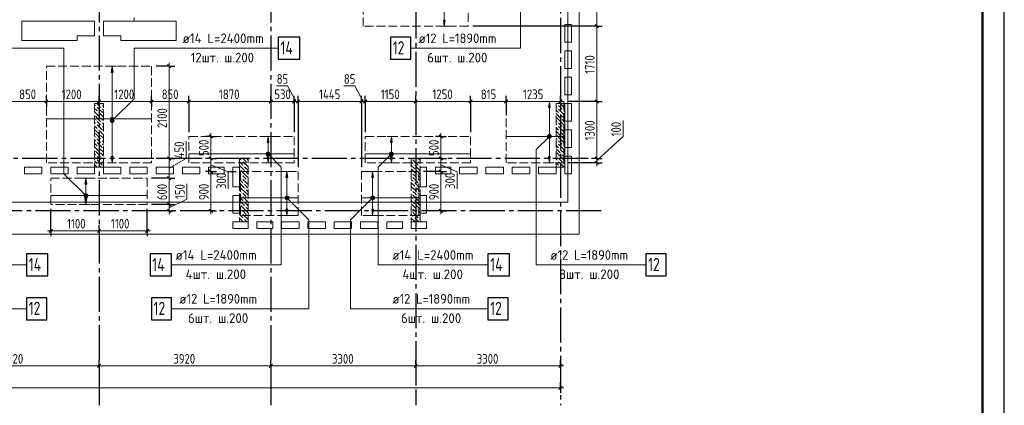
# Model space of a CAD drawing. Header units: millimetres. Extents: x 0 to 61017, y 0 to 42000.
# Tile 23 of 30: x 36952 to 59400, y 15970 to 24761. Entities that reach past the tile are written whole.
import ezdxf

# ---------------------------------------------------------------- set-up
doc = ezdxf.new("R2010")
doc.units = ezdxf.units.MM
doc.linetypes.add('______2', pattern=[270, 200, -70])
doc.linetypes.add('______5', pattern=[1100, 800, -100, 100, -100])
for name, color, linetype, lineweight in [('Standard', 7, 'Continuous', 25), ('ДОП Верх по Х', 7, 'Continuous', 25), ('ЖБ Пилон', 180, 'Continuous', 25), ('Оси', 40, '______5', 18), ('Позиционная метка номер позиции', 7, 'Continuous', 13), ('Примечания', 7, 'Continuous', 25)]:
    doc.layers.add(name, color=color, linetype=linetype, lineweight=lineweight)
doc.layers.add('ЖБ Перекрытие верхний уровень', color=7, linetype='Continuous', lineweight=25, true_color=0xe0e0ff)
doc.styles.add('GOST 2.304-81', font='txt')
doc.styles.add('ISOCPEUR', font='txt')

msp = doc.modelspace()

# ---------------------------------------------------------------- hatches: boundary and pattern name
at = {"layer": 'ДОП Верх по Х', "linetype": 'Continuous', "lineweight": 13, "transparency": 33554687}
for points in [[(46653, 24750), (46633, 24610), (46613, 24750)], [(39080, 21640), (39060, 21500), (39040, 21640)], [(42633, 21640), (42613, 21500), (42593, 21640)], [(45447, 21640), (45427, 21500), (45407, 21640)], [(49049, 21640), (49029, 21500), (49009, 21640)], [(38480, 20690), (38460, 20550), (38440, 20690)], [(43063, 20440), (43043, 20300), (43023, 20440)], [(45017, 20440), (44997, 20300), (44977, 20440)]]:
    msp.add_hatch(color=7, dxfattribs=at).paths.add_polyline_path(points, flags=16)
for points in [[(39080, 23560), (39060, 23700), (39040, 23560)], [(49049, 22760), (49029, 22900), (49009, 22760)], [(39022, 22500), (39097, 22500), (39092, 22519)], [(39022, 22500), (39092, 22519), (39028, 22519)], [(39028, 22481), (39097, 22500), (39022, 22500)], [(39028, 22519), (39092, 22519), (39079, 22532)], [(39028, 22519), (39079, 22532), (39041, 22532)], [(39028, 22481), (39092, 22481), (39097, 22500)], [(39041, 22468), (39092, 22481), (39028, 22481)], [(39041, 22532), (39079, 22532), (39060, 22538)], [(39041, 22468), (39079, 22468), (39092, 22481)], [(39079, 22468), (39041, 22468), (39060, 22462)], [(42633, 21960), (42613, 22100), (42593, 21960)], [(45447, 21960), (45427, 22100), (45407, 21960)], [(48991, 22100), (49066, 22100), (49061, 22119)], [(48991, 22100), (49061, 22119), (48997, 22119)], [(48997, 22081), (49066, 22100), (48991, 22100)], [(48997, 22119), (49061, 22119), (49048, 22132)], [(48997, 22119), (49048, 22132), (49010, 22132)], [(48997, 22081), (49061, 22081), (49066, 22100)], [(49010, 22068), (49061, 22081), (48997, 22081)], [(49010, 22132), (49048, 22132), (49029, 22138)], [(49010, 22068), (49048, 22068), (49061, 22081)], [(49048, 22068), (49010, 22068), (49029, 22062)], [(42576, 21700), (42651, 21700), (42646, 21719)], [(42576, 21700), (42646, 21719), (42581, 21719)], [(42581, 21681), (42651, 21700), (42576, 21700)], [(42581, 21719), (42646, 21719), (42632, 21732)], [(42581, 21719), (42632, 21732), (42595, 21732)], [(42581, 21681), (42646, 21681), (42651, 21700)], [(42595, 21668), (42646, 21681), (42581, 21681)], [(42595, 21732), (42632, 21732), (42613, 21738)], [(42595, 21668), (42632, 21668), (42646, 21681)], [(42632, 21668), (42595, 21668), (42613, 21662)], [(45389, 21700), (45464, 21700), (45459, 21719)], [(45389, 21700), (45459, 21719), (45394, 21719)], [(45394, 21681), (45464, 21700), (45389, 21700)], [(45394, 21719), (45459, 21719), (45445, 21732)], [(45394, 21719), (45445, 21732), (45408, 21732)], [(45394, 21681), (45459, 21681), (45464, 21700)], [(45408, 21668), (45459, 21681), (45394, 21681)], [(45408, 21732), (45445, 21732), (45427, 21738)], [(45408, 21668), (45445, 21668), (45459, 21681)], [(45445, 21668), (45408, 21668), (45427, 21662)], [(38480, 21010), (38460, 21150), (38440, 21010)], [(43063, 21160), (43043, 21300), (43023, 21160)], [(45017, 21160), (44997, 21300), (44977, 21160)], [(38422, 20750), (38497, 20750), (38492, 20769)], [(38422, 20750), (38492, 20769), (38428, 20769)], [(38428, 20731), (38497, 20750), (38422, 20750)], [(38428, 20769), (38492, 20769), (38479, 20782)], [(38428, 20769), (38479, 20782), (38441, 20782)], [(38428, 20731), (38492, 20731), (38497, 20750)], [(38441, 20718), (38492, 20731), (38428, 20731)], [(38441, 20782), (38479, 20782), (38460, 20787)], [(38441, 20718), (38479, 20718), (38492, 20731)], [(38479, 20718), (38441, 20718), (38460, 20712)], [(43005, 20700), (43080, 20700), (43075, 20719)], [(43005, 20700), (43075, 20719), (43011, 20719)], [(43011, 20681), (43080, 20700), (43005, 20700)], [(43011, 20719), (43075, 20719), (43061, 20732)], [(43011, 20719), (43061, 20732), (43024, 20732)], [(43011, 20681), (43075, 20681), (43080, 20700)], [(43024, 20668), (43075, 20681), (43011, 20681)], [(43024, 20732), (43061, 20732), (43043, 20738)], [(43024, 20668), (43061, 20668), (43075, 20681)], [(43061, 20668), (43024, 20668), (43043, 20662)], [(44960, 20700), (45035, 20700), (45029, 20719)], [(44960, 20700), (45029, 20719), (44965, 20719)], [(44965, 20681), (45035, 20700), (44960, 20700)], [(44965, 20719), (45029, 20719), (45016, 20732)], [(44965, 20719), (45016, 20732), (44978, 20732)], [(44965, 20681), (45029, 20681), (45035, 20700)], [(44978, 20668), (45029, 20681), (44965, 20681)], [(44978, 20732), (45016, 20732), (44997, 20738)], [(44978, 20668), (45016, 20668), (45029, 20681)], [(45016, 20668), (44978, 20668), (44997, 20662)]]:
    msp.add_hatch(color=7, dxfattribs=at).paths.add_polyline_path(points)
at = {"layer": 'ЖБ Пилон', "linetype": 'Continuous', "lineweight": 18, "transparency": 33554687}
for points in [[(38690, 22783), (38697, 22790), (38703, 22783), (38697, 22777)], [(38810, 22823), (38817, 22830), (38823, 22823), (38817, 22817)], [(38810, 22743), (38817, 22750), (38823, 22743), (38817, 22737)], [(49210, 22823), (49217, 22830), (49223, 22823), (49217, 22817)], [(49210, 22743), (49217, 22750), (49223, 22743), (49217, 22737)], [(49330, 22703), (49337, 22710), (49343, 22703), (49337, 22697)], [(38660, 22587), (38663, 22583), (38660, 22580)], [(38690, 22463), (38697, 22470), (38703, 22463), (38697, 22457)], [(38730, 22663), (38737, 22670), (38743, 22663), (38737, 22657)], [(38770, 22543), (38777, 22550), (38783, 22543), (38777, 22537)], [(38850, 22623), (38857, 22630), (38860, 22627), (38860, 22620), (38857, 22617)], [(49180, 22547), (49183, 22543), (49180, 22540)], [(49250, 22623), (49257, 22630), (49263, 22623), (49257, 22617)], [(49290, 22503), (49297, 22510), (49303, 22503), (49297, 22497)], [(49370, 22583), (49377, 22590), (49380, 22587), (49380, 22580), (49377, 22577)], [(38690, 22383), (38697, 22390), (38703, 22383), (38697, 22377)], [(38730, 22263), (38737, 22270), (38743, 22263), (38737, 22257)], [(38810, 22423), (38817, 22430), (38823, 22423), (38817, 22417)], [(38810, 22343), (38817, 22350), (38823, 22343), (38817, 22337)], [(38850, 22223), (38857, 22230), (38860, 22227), (38860, 22220), (38857, 22217)], [(49210, 22423), (49217, 22430), (49223, 22423), (49217, 22417)], [(49210, 22343), (49217, 22350), (49223, 22343), (49217, 22337)], [(49250, 22223), (49257, 22230), (49263, 22223), (49257, 22217)], [(49330, 22303), (49337, 22310), (49343, 22303), (49337, 22297)], [(38660, 22187), (38663, 22183), (38660, 22180)], [(38690, 22063), (38697, 22070), (38703, 22063), (38697, 22057)], [(38770, 22143), (38777, 22150), (38783, 22143), (38777, 22137)], [(38810, 22023), (38817, 22030), (38823, 22023), (38817, 22017)], [(49180, 22147), (49183, 22143), (49180, 22140)], [(49210, 22023), (49217, 22030), (49223, 22023), (49217, 22017)], [(49290, 22103), (49297, 22110), (49303, 22103), (49297, 22097)], [(49370, 22183), (49377, 22190), (49380, 22187), (49380, 22180), (49377, 22177)], [(38660, 21787), (38663, 21783), (38660, 21780)], [(38690, 21983), (38697, 21990), (38703, 21983), (38697, 21977)], [(38730, 21863), (38737, 21870), (38743, 21863), (38737, 21857)], [(38810, 21943), (38817, 21950), (38823, 21943), (38817, 21937)], [(38850, 21823), (38857, 21830), (38860, 21827), (38860, 21820), (38857, 21817)], [(49210, 21943), (49217, 21950), (49223, 21943), (49217, 21937)], [(49250, 21823), (49257, 21830), (49263, 21823), (49257, 21817)], [(49330, 21903), (49337, 21910), (49343, 21903), (49337, 21897)], [(49370, 21783), (49377, 21790), (49380, 21787), (49380, 21780), (49377, 21777)], [(38690, 21663), (38697, 21670), (38703, 21663), (38697, 21657)], [(38690, 21583), (38697, 21590), (38703, 21583), (38697, 21577)], [(38770, 21743), (38777, 21750), (38783, 21743), (38777, 21737)], [(38810, 21623), (38817, 21630), (38823, 21623), (38817, 21617)], [(45890, 21583), (45897, 21590), (45903, 21583), (45897, 21577)], [(49180, 21747), (49183, 21743), (49180, 21740)], [(49210, 21623), (49217, 21630), (49223, 21623), (49217, 21617)], [(49290, 21703), (49297, 21710), (49303, 21703), (49297, 21697)], [(38730, 21463), (38737, 21470), (38743, 21463), (38737, 21457)], [(38810, 21543), (38817, 21550), (38823, 21543), (38817, 21537)], [(38850, 21423), (38857, 21430), (38860, 21427), (38860, 21420), (38857, 21417)], [(41970, 21343), (41977, 21350), (41983, 21343), (41977, 21337)], [(42010, 21543), (42017, 21550), (42023, 21543), (42017, 21537)], [(42050, 21423), (42057, 21430), (42063, 21423), (42057, 21417)], [(42130, 21503), (42137, 21510), (42143, 21503), (42137, 21497)], [(45930, 21463), (45937, 21470), (45943, 21463), (45937, 21457)], [(45970, 21343), (45977, 21350), (45983, 21343), (45977, 21337)], [(46010, 21543), (46017, 21550), (46023, 21543), (46017, 21537)], [(46050, 21423), (46057, 21430), (46063, 21423), (46057, 21417)], [(49210, 21543), (49217, 21550), (49223, 21543), (49217, 21537)], [(49250, 21423), (49257, 21430), (49263, 21423), (49257, 21417)], [(49330, 21503), (49337, 21510), (49343, 21503), (49337, 21497)], [(42010, 21223), (42017, 21230), (42023, 21223), (42017, 21217)], [(42010, 21143), (42017, 21150), (42023, 21143), (42017, 21137)], [(42090, 21303), (42097, 21310), (42103, 21303), (42097, 21297)], [(42130, 21103), (42137, 21110), (42143, 21103), (42137, 21097)], [(45890, 21263), (45897, 21270), (45903, 21263), (45897, 21257)], [(45890, 21183), (45897, 21190), (45903, 21183), (45897, 21177)], [(46010, 21223), (46017, 21230), (46023, 21223), (46017, 21217)], [(46010, 21143), (46017, 21150), (46023, 21143), (46017, 21137)], [(41970, 20943), (41977, 20950), (41983, 20943), (41977, 20937)], [(42050, 21023), (42057, 21030), (42063, 21023), (42057, 21017)], [(42090, 20903), (42097, 20910), (42103, 20903), (42097, 20897)], [(45930, 21063), (45937, 21070), (45943, 21063), (45937, 21057)], [(45970, 20943), (45977, 20950), (45983, 20943), (45977, 20937)], [(46050, 21023), (46057, 21030), (46063, 21023), (46057, 21017)], [(42010, 20823), (42017, 20830), (42023, 20823), (42017, 20817)], [(42010, 20743), (42017, 20750), (42023, 20743), (42017, 20737)], [(42130, 20703), (42137, 20710), (42143, 20703), (42137, 20697)], [(45890, 20863), (45897, 20870), (45903, 20863), (45897, 20857)], [(45890, 20783), (45897, 20790), (45903, 20783), (45897, 20777)], [(45930, 20663), (45937, 20670), (45943, 20663), (45937, 20657)], [(46010, 20823), (46017, 20830), (46023, 20823), (46017, 20817)], [(46010, 20743), (46017, 20750), (46023, 20743), (46017, 20737)], [(41970, 20543), (41977, 20550), (41983, 20543), (41977, 20537)], [(42010, 20423), (42017, 20430), (42023, 20423), (42017, 20417)], [(42050, 20623), (42057, 20630), (42063, 20623), (42057, 20617)], [(42090, 20503), (42097, 20510), (42103, 20503), (42097, 20497)], [(45890, 20463), (45897, 20470), (45903, 20463), (45897, 20457)], [(45970, 20543), (45977, 20550), (45983, 20543), (45977, 20537)], [(46010, 20423), (46017, 20430), (46023, 20423), (46017, 20417)], [(46050, 20623), (46057, 20630), (46063, 20623), (46057, 20617)], [(42010, 20343), (42017, 20350), (42023, 20343), (42017, 20337)], [(42050, 20223), (42057, 20230), (42063, 20223), (42057, 20217)], [(42130, 20303), (42137, 20310), (42143, 20303), (42137, 20297)], [(45890, 20383), (45897, 20390), (45903, 20383), (45897, 20377)], [(45930, 20263), (45937, 20270), (45943, 20263), (45937, 20257)], [(46010, 20343), (46017, 20350), (46023, 20343), (46017, 20337)], [(46050, 20223), (46057, 20230), (46063, 20223), (46057, 20217)]]:
    msp.add_hatch(color=7, dxfattribs=at).paths.add_polyline_path(points, flags=16)
at = {"layer": 'Позиционная метка номер позиции', "linetype": 'Continuous', "lineweight": 13, "transparency": 33554687}
for points in [[(39017, 22471), (39092, 22428), (39028, 22492)], [(39017, 22449), (39071, 22417), (39017, 22471)], [(39017, 22471), (39071, 22417), (39092, 22428)], [(39049, 22417), (39017, 22449), (39028, 22428)], [(39017, 22449), (39049, 22417), (39071, 22417)], [(39028, 22492), (39103, 22449), (39049, 22503)], [(39028, 22492), (39092, 22428), (39103, 22449)], [(39049, 22503), (39103, 22449), (39103, 22471)], [(39049, 22503), (39103, 22471), (39071, 22503)], [(39071, 22503), (39103, 22471), (39092, 22492)], [(49061, 22068), (48997, 22132), (48986, 22111)], [(49061, 22068), (48986, 22111), (49040, 22057)], [(49040, 22057), (48986, 22111), (48986, 22089)], [(49040, 22057), (48986, 22089), (49018, 22057)], [(49018, 22057), (48986, 22089), (48997, 22068)], [(49072, 22089), (49018, 22143), (48997, 22132)], [(49072, 22089), (48997, 22132), (49061, 22068)], [(49072, 22111), (49040, 22143), (49018, 22143)], [(49072, 22111), (49018, 22143), (49072, 22089)], [(49040, 22143), (49072, 22111), (49061, 22132)], [(42570, 21711), (42602, 21743), (42582, 21732)], [(42602, 21743), (42570, 21711), (42570, 21689)], [(42602, 21743), (42570, 21689), (42625, 21743)], [(42625, 21743), (42570, 21689), (42582, 21668)], [(42625, 21743), (42582, 21668), (42645, 21732)], [(42645, 21732), (42582, 21668), (42602, 21657)], [(42645, 21732), (42602, 21657), (42657, 21711)], [(42657, 21711), (42602, 21657), (42625, 21657)], [(42657, 21711), (42625, 21657), (42657, 21689)], [(42657, 21689), (42625, 21657), (42645, 21668)], [(45458, 21668), (45395, 21732), (45383, 21711)], [(45458, 21668), (45383, 21711), (45438, 21657)], [(45438, 21657), (45383, 21711), (45383, 21689)], [(45438, 21657), (45383, 21689), (45415, 21657)], [(45415, 21657), (45383, 21689), (45395, 21668)], [(45470, 21689), (45415, 21743), (45395, 21732)], [(45470, 21689), (45395, 21732), (45458, 21668)], [(45470, 21711), (45438, 21743), (45415, 21743)], [(45470, 21711), (45415, 21743), (45470, 21689)], [(45438, 21743), (45470, 21711), (45458, 21732)], [(38428, 20718), (38471, 20793), (38417, 20739)], [(38417, 20739), (38471, 20793), (38449, 20793)], [(38417, 20739), (38449, 20793), (38417, 20761)], [(38417, 20761), (38449, 20793), (38428, 20782)], [(38428, 20718), (38492, 20782), (38471, 20793)], [(38449, 20707), (38492, 20782), (38428, 20718)], [(38449, 20707), (38503, 20761), (38492, 20782)], [(38471, 20707), (38503, 20761), (38449, 20707)], [(38471, 20707), (38503, 20739), (38503, 20761)], [(38503, 20739), (38471, 20707), (38492, 20718)], [(42999, 20711), (43031, 20743), (43011, 20732)], [(43031, 20743), (42999, 20711), (42999, 20689)], [(43031, 20743), (42999, 20689), (43054, 20743)], [(43054, 20743), (42999, 20689), (43011, 20668)], [(43054, 20743), (43011, 20668), (43075, 20732)], [(43075, 20732), (43011, 20668), (43031, 20657)], [(43075, 20732), (43031, 20657), (43086, 20711)], [(43086, 20711), (43031, 20657), (43054, 20657)], [(43086, 20711), (43054, 20657), (43086, 20689)], [(43086, 20689), (43054, 20657), (43075, 20668)], [(45029, 20668), (44965, 20732), (44954, 20711)], [(45029, 20668), (44954, 20711), (45009, 20657)], [(45009, 20657), (44954, 20711), (44954, 20689)], [(45009, 20657), (44954, 20689), (44986, 20657)], [(44986, 20657), (44954, 20689), (44965, 20668)], [(45041, 20689), (44986, 20743), (44965, 20732)], [(45041, 20689), (44965, 20732), (45029, 20668)], [(45041, 20711), (45009, 20743), (44986, 20743)], [(45041, 20711), (44986, 20743), (45041, 20689)], [(45009, 20743), (45041, 20711), (45029, 20732)]]:
    msp.add_hatch(color=7, dxfattribs=at).paths.add_polyline_path(points)

# ---------------------------------------------------------------- linework, layer by layer
at = {"layer": 'Standard', "color": 7, "linetype": 'Continuous', "lineweight": 13, "transparency": 33554687}
for p, q in [((50110, 26000), (50110, 24610)), ((39560, 24810), (39560, 24735)), ((50110, 24610), (50110, 22900)), ((40360, 23700), (40360, 23775)), ((43060, 23250), (42810, 23250)), ((43253, 22900), (43060, 23250)), ((44593, 23250), (44343, 23250)), ((44786, 22900), (44593, 23250)), ((36710, 22900), (37560, 22900)), ((37560, 22900), (38760, 22900)), ((38760, 22900), (39960, 22900)), ((39960, 22900), (40810, 22900)), ((40810, 22900), (42680, 22900)), ((42680, 22900), (43210, 22900)), ((43210, 22900), (43297, 22900)), ((43297, 22900), (44743, 22900)), ((44743, 22900), (44830, 22900)), ((44830, 22900), (45980, 22900)), ((45980, 22900), (47230, 22900)), ((47230, 22900), (48043, 22900)), ((48043, 22900), (49280, 22900)), ((49280, 22900), (49355, 22900)), ((50110, 22900), (50110, 21600)), ((50710, 22100), (50710, 22460)), ((41310, 22100), (41310, 22175)), ((41310, 22100), (41310, 21600)), ((46555, 22100), (46555, 22175)), ((50110, 21550), (50710, 22100)), ((40750, 21600), (40750, 21991)), ((40360, 21375), (40750, 21600)), ((40360, 21600), (40360, 21150)), ((50110, 21600), (50110, 21500)), ((41310, 21450), (41708, 21293)), ((46555, 21450), (46924, 21294)), ((50110, 21500), (50110, 21425)), ((40360, 21150), (40360, 20550)), ((41310, 21300), (41310, 20400)), ((41708, 21293), (41708, 20902)), ((46555, 21300), (46555, 20400)), ((46924, 21294), (46924, 20903)), ((40765, 20673), (40765, 21017)), ((40360, 20475), (40765, 20673)), ((40360, 20550), (40360, 20400)), ((40360, 20400), (40360, 20325)), ((41310, 20400), (41310, 20325)), ((46555, 20400), (46555, 20325)), ((37660, 19950), (37585, 19950)), ((37660, 19950), (38760, 19950)), ((38760, 19950), (39860, 19950)), ((39860, 19950), (39935, 19950)), ((34840, 16870), (38760, 16870)), ((38760, 16870), (42680, 16870)), ((42680, 16870), (45980, 16870)), ((45980, 16870), (49280, 16870)), ((49280, 16870), (49355, 16870)), ((49280, 16370), (7200, 16370)), ((49280, 16370), (49355, 16370))]:
    msp.add_line(p, q, dxfattribs=at)
at = {"layer": 'Standard', "color": 251, "linetype": 'Continuous', "lineweight": -3, "true_color": 0x656565, "transparency": 33554687}
for p, q in [((50110, 24610), (49985, 24610)), ((50110, 24610), (50235, 24610)), ((40360, 23700), (40060, 23700)), ((40360, 23700), (40235, 23700)), ((40360, 23700), (40485, 23700)), ((37560, 22900), (37560, 23025)), ((37560, 22900), (37560, 22775)), ((37560, 22900), (37560, 22900)), ((38760, 22900), (38760, 23025)), ((38760, 22900), (38760, 22775)), ((38760, 22900), (38760, 22900)), ((39960, 22900), (39960, 23025)), ((39960, 22900), (39960, 22775)), ((39960, 22900), (39960, 22900)), ((40810, 22900), (40810, 23025)), ((40810, 22900), (40810, 22775)), ((40810, 22900), (40810, 22200)), ((42680, 22900), (42680, 23025)), ((42680, 22900), (42680, 22775)), ((42680, 22900), (42680, 22900)), ((43210, 22900), (43210, 23025)), ((43210, 22900), (43210, 22775)), ((43210, 22900), (43210, 22200)), ((43297, 22900), (43297, 23025)), ((43297, 22900), (43297, 22775)), ((43297, 22900), (43297, 21400)), ((44743, 22900), (44743, 23025)), ((44743, 22900), (44743, 22775)), ((44743, 22900), (44743, 21400)), ((44830, 22900), (44830, 23025)), ((44830, 22900), (44830, 22775)), ((44830, 22900), (44830, 22200)), ((45980, 22900), (45980, 23025)), ((45980, 22900), (45980, 22775)), ((45980, 22900), (45980, 22900)), ((47230, 22900), (47230, 23025)), ((47230, 22900), (47230, 22775)), ((47230, 22900), (47230, 22200)), ((48043, 22900), (48043, 23025)), ((48043, 22900), (48043, 22775)), ((48043, 22900), (48043, 22600)), ((49280, 22900), (49280, 23025)), ((49280, 22900), (49280, 22775)), ((49280, 22900), (49280, 22900)), ((50110, 22900), (49985, 22900)), ((50110, 22900), (50235, 22900)), ((41310, 22100), (41185, 22100)), ((41310, 22100), (41435, 22100)), ((41310, 22100), (41310, 22100)), ((46555, 22100), (46430, 22100)), ((46555, 22100), (46680, 22100)), ((46555, 22100), (46555, 22100)), ((40360, 21600), (40235, 21600)), ((40360, 21600), (40485, 21600)), ((41310, 21600), (41185, 21600)), ((41310, 21600), (41435, 21600)), ((41310, 21600), (41310, 21600)), ((46555, 21600), (46430, 21600)), ((46555, 21600), (46680, 21600)), ((46555, 21600), (46555, 21600)), ((50110, 21600), (49985, 21600)), ((50110, 21600), (50010, 21600)), ((50110, 21600), (50235, 21600)), ((50110, 21500), (49455, 21500)), ((50110, 21500), (49985, 21500)), ((50110, 21500), (50235, 21500)), ((40360, 21150), (40235, 21150)), ((40360, 21150), (40485, 21150)), ((41310, 21300), (41185, 21300)), ((41310, 21300), (41435, 21300)), ((41310, 21300), (41406, 21300)), ((41691, 21300), (41885, 21300)), ((46555, 21300), (46430, 21300)), ((46555, 21300), (46680, 21300)), ((37660, 19950), (37660, 20450)), ((39860, 19950), (39860, 20450)), ((40360, 20550), (39960, 20550)), ((40360, 20550), (40235, 20550)), ((40360, 20550), (40485, 20550)), ((40360, 20400), (40235, 20400)), ((40360, 20400), (40485, 20400)), ((40360, 20400), (40360, 20400)), ((41310, 20400), (41185, 20400)), ((41310, 20400), (41435, 20400)), ((41310, 20400), (41310, 20400)), ((46555, 20400), (46430, 20400)), ((46555, 20400), (46680, 20400)), ((46555, 20400), (46555, 20400)), ((37660, 19950), (37660, 20075)), ((38760, 19950), (38760, 20075)), ((39860, 19950), (39860, 20075)), ((37660, 19950), (37660, 19825)), ((38760, 19950), (38760, 19825)), ((38760, 19950), (38760, 19950)), ((39860, 19950), (39860, 19825)), ((38760, 16870), (38760, 16995)), ((38760, 16870), (38760, 16745)), ((38760, 16870), (38760, 16418)), ((42680, 16870), (42680, 16995)), ((42680, 16870), (42680, 16745)), ((42680, 16870), (42680, 16418)), ((45980, 16870), (45980, 16995)), ((45980, 16870), (45980, 16745)), ((45980, 16870), (45980, 16418)), ((49280, 16870), (49280, 16995)), ((49280, 16870), (49280, 16745)), ((49280, 16870), (49280, 16418)), ((49280, 16370), (49280, 16495)), ((49280, 16370), (49280, 16245)), ((49280, 16370), (49280, 16320))]:
    msp.add_line(p, q, dxfattribs=at)
at = {"layer": 'Standard', "color": 7, "linetype": 'Continuous', "lineweight": 25, "transparency": 33554687}
for p, q in [((50072, 24648), (50147, 24572)), ((40322, 23738), (40397, 23663)), ((37522, 22862), (37597, 22938)), ((38722, 22862), (38797, 22938)), ((39922, 22862), (39997, 22938)), ((40772, 22862), (40847, 22938)), ((42642, 22862), (42717, 22938)), ((43172, 22862), (43247, 22938)), ((43259, 22862), (43334, 22938)), ((44705, 22862), (44780, 22938)), ((44792, 22862), (44867, 22938)), ((45942, 22862), (46017, 22938)), ((47192, 22862), (47267, 22938)), ((48005, 22862), (48080, 22938)), ((49242, 22862), (49317, 22938)), ((50072, 22938), (50147, 22862)), ((41272, 22138), (41347, 22062)), ((46517, 22138), (46592, 22062)), ((40322, 21638), (40397, 21562)), ((41272, 21638), (41347, 21562)), ((46517, 21638), (46592, 21562)), ((50072, 21638), (50147, 21562)), ((41272, 21338), (41347, 21262)), ((46517, 21338), (46592, 21262)), ((50072, 21538), (50147, 21462)), ((40322, 21187), (40397, 21112)), ((40322, 20587), (40397, 20512)), ((40322, 20438), (40397, 20362)), ((41272, 20438), (41347, 20362)), ((46517, 20438), (46592, 20362)), ((37622, 19912), (37697, 19987)), ((38722, 19912), (38797, 19987)), ((39822, 19912), (39897, 19987)), ((38722, 16833), (38797, 16907)), ((42642, 16833), (42717, 16907)), ((45942, 16833), (46017, 16907)), ((49242, 16833), (49317, 16907)), ((49317, 16407), (49242, 16333))]:
    msp.add_line(p, q, dxfattribs=at)
at = {"layer": 'Standard', "color": 7, "linetype": 'Continuous', "lineweight": 13, "transparency": 33554687}
msp.add_lwpolyline([(0, 0), (59400, 0), (59400, 42000), (0, 42000), (0, 0)], close=True, dxfattribs=at)
at = {"layer": 'Standard', "color": 7, "linetype": 'Continuous', "lineweight": -3, "transparency": 33554687}
msp.add_lwpolyline([(0, 42000), (0, 0), (59400, 0), (59400, 42000), (0, 42000)], dxfattribs=at)
at = {"layer": 'Standard', "color": 7, "linetype": 'Continuous', "lineweight": 25, "transparency": 33554687}
msp.add_lwpolyline([(0, 42000), (0, 0), (59400, 0), (59400, 42000), (0, 42000)], dxfattribs=at)
at = {"layer": 'Standard', "color": 7, "linetype": 'Continuous', "lineweight": 18, "transparency": 33554687}
msp.add_lwpolyline([(59400, 42000), (0, 42000), (0, 0), (59400, 0), (59400, 42000)], dxfattribs=at)
at = {"layer": 'Standard', "color": 7, "linetype": 'Continuous', "lineweight": 13, "transparency": 33554687}
for points in [[(59400, 42000), (0, 42000), (0, 0), (59400, 0), (59400, 42000)], [(40360, 23700), (40360, 22220), (40360, 22220), (40360, 22111), (40360, 22111), (40360, 22024), (40360, 22024), (40360, 21600)], [(46555, 22100), (46555, 21606), (46555, 21606), (46555, 21600)], [(41310, 21600), (41310, 21589), (41310, 21589), (41310, 21471), (41310, 21471), (41310, 21300)], [(46555, 21600), (46555, 21465), (46555, 21465), (46555, 21300)]]:
    msp.add_lwpolyline(points, dxfattribs=at)
at = {"layer": 'Standard', "color": 7, "linetype": 'Continuous', "lineweight": 50, "transparency": 33554687}
msp.add_lwpolyline([(2000, 41500), (58900, 41500), (58900, 500), (2000, 500), (2000, 41500)], close=True, dxfattribs=at)
at = {"layer": 'Standard', "color": 254, "linetype": 'Continuous', "lineweight": 18, "true_color": 0xc4c4ff, "transparency": 33554687}
msp.add_lwpolyline([(7031, 20600), (49449, 20600), (49449, 35100), (7031, 35100), (7031, 20600)], dxfattribs=at)
at = {"layer": 'Standard', "color": 251, "linetype": 'Continuous', "lineweight": -3, "true_color": 0x656565, "transparency": 33554687}
for points in [[(50110, 24610), (50093, 24610), (50093, 24610), (50093, 24610), (50093, 24610), (47280, 24610)], [(50110, 22900), (50093, 22900), (50093, 22900), (49455, 22900)], [(40360, 21600), (40343, 21600), (40343, 21600), (40060, 21600)], [(40360, 21150), (40343, 21150), (40343, 21150), (39960, 21150)], [(46555, 21300), (46538, 21300), (46538, 21300), (46155, 21300)]]:
    msp.add_lwpolyline(points, dxfattribs=at)
at = {"layer": 'ДОП Верх по Х', "color": 251, "linetype": 'Continuous', "lineweight": 13, "true_color": 0x494949, "transparency": 33554687}
for p, q in [((46633, 24750), (46633, 26980)), ((46633, 24610), (46613, 24750)), ((46613, 24750), (46653, 24750)), ((46653, 24750), (46633, 24610)), ((46633, 24610), (46533, 24610)), ((46633, 24610), (46733, 24610)), ((46633, 24610), (46633, 24610)), ((39060, 23700), (38960, 23700)), ((39060, 23700), (39040, 23560)), ((39080, 23560), (39060, 23700)), ((39060, 23700), (39160, 23700)), ((39060, 23700), (39060, 23700)), ((39040, 23560), (39080, 23560)), ((39060, 22530), (39060, 23560)), ((49029, 22900), (48929, 22900)), ((49029, 22900), (49009, 22760)), ((49049, 22760), (49029, 22900)), ((49029, 22900), (49129, 22900)), ((49029, 22900), (49029, 22900)), ((49009, 22760), (49049, 22760)), ((49029, 22130), (49029, 22760)), ((39022, 22500), (39022, 22500)), ((39060, 21640), (39060, 22470)), ((39097, 22500), (39097, 22500)), ((42613, 22100), (42513, 22100)), ((42613, 22100), (42593, 21960)), ((42633, 21960), (42613, 22100)), ((42613, 22100), (42713, 22100)), ((42613, 22100), (42613, 22100)), ((45427, 22100), (45327, 22100)), ((45427, 22100), (45407, 21960)), ((45447, 21960), (45427, 22100)), ((45427, 22100), (45527, 22100)), ((45427, 22100), (45427, 22100)), ((48991, 22100), (48991, 22100)), ((49029, 21640), (49029, 22070)), ((49066, 22100), (49066, 22100)), ((42593, 21960), (42633, 21960)), ((42613, 21730), (42613, 21960)), ((45407, 21960), (45447, 21960)), ((45427, 21730), (45427, 21960)), ((39060, 21500), (39040, 21640)), ((39040, 21640), (39080, 21640)), ((39080, 21640), (39060, 21500)), ((42576, 21700), (42576, 21700)), ((42613, 21500), (42593, 21640)), ((42593, 21640), (42633, 21640)), ((42613, 21640), (42613, 21670)), ((42633, 21640), (42613, 21500)), ((42651, 21700), (42651, 21700)), ((45389, 21700), (45389, 21700)), ((45427, 21500), (45407, 21640)), ((45407, 21640), (45447, 21640)), ((45427, 21640), (45427, 21670)), ((45447, 21640), (45427, 21500)), ((45464, 21700), (45464, 21700)), ((49029, 21500), (49009, 21640)), ((49009, 21640), (49049, 21640)), ((49049, 21640), (49029, 21500)), ((39060, 21500), (38960, 21500)), ((39060, 21500), (39160, 21500)), ((39060, 21500), (39060, 21500)), ((42613, 21500), (42513, 21500)), ((42613, 21500), (42713, 21500)), ((42613, 21500), (42613, 21500)), ((45427, 21500), (45327, 21500)), ((45427, 21500), (45527, 21500)), ((45427, 21500), (45427, 21500)), ((49029, 21500), (48929, 21500)), ((49029, 21500), (49129, 21500)), ((49029, 21500), (49029, 21500)), ((38460, 21150), (38360, 21150)), ((38460, 21150), (38440, 21010)), ((38480, 21010), (38460, 21150)), ((38460, 21150), (38560, 21150)), ((38460, 21150), (38460, 21150)), ((43043, 21300), (42943, 21300)), ((43043, 21300), (43023, 21160)), ((43023, 21160), (43063, 21160)), ((43063, 21160), (43043, 21300)), ((43043, 21300), (43143, 21300)), ((43043, 21300), (43043, 21300)), ((43043, 20730), (43043, 21160)), ((44997, 21300), (44897, 21300)), ((44997, 21300), (44977, 21160)), ((44977, 21160), (45017, 21160)), ((45017, 21160), (44997, 21300)), ((44997, 21300), (45097, 21300)), ((44997, 21300), (44997, 21300)), ((44997, 20730), (44997, 21160)), ((38440, 21010), (38480, 21010)), ((38460, 20780), (38460, 21010)), ((38422, 20750), (38422, 20750)), ((38460, 20550), (38440, 20690)), ((38440, 20690), (38480, 20690)), ((38460, 20690), (38460, 20720)), ((38480, 20690), (38460, 20550)), ((38497, 20750), (38497, 20750)), ((43005, 20700), (43005, 20700)), ((43043, 20440), (43043, 20670)), ((43080, 20700), (43080, 20700)), ((44960, 20700), (44960, 20700)), ((44997, 20440), (44997, 20670)), ((45035, 20700), (45035, 20700)), ((38460, 20550), (38360, 20550)), ((38460, 20550), (38560, 20550)), ((38460, 20550), (38460, 20550)), ((43043, 20300), (43023, 20440)), ((43023, 20440), (43063, 20440)), ((43063, 20440), (43043, 20300)), ((44997, 20300), (44977, 20440)), ((44977, 20440), (45017, 20440)), ((45017, 20440), (44997, 20300)), ((43043, 20300), (42943, 20300)), ((43043, 20300), (43143, 20300)), ((43043, 20300), (43043, 20300)), ((44997, 20300), (44897, 20300)), ((44997, 20300), (45097, 20300)), ((44997, 20300), (44997, 20300))]:
    msp.add_line(p, q, dxfattribs=at)
at = {"layer": 'ДОП Верх по Х', "color": 7, "linetype": 'Continuous', "lineweight": 13, "transparency": 33554687}
for p, q in [((40645, 24110), (42775, 24110)), ((46025, 24110), (48067, 24110)), ((34907, 19170), (37037, 19170)), ((40483, 19170), (42613, 19170)), ((45427, 19170), (47557, 19170)), ((49029, 19170), (51071, 19170)), ((40571, 18170), (42613, 18170)), ((45427, 18170), (47469, 18170))]:
    msp.add_line(p, q, dxfattribs=at)
at = {"layer": 'ДОП Верх по Х', "color": 7, "linetype": 'Continuous', "lineweight": 18, "transparency": 33554687}
for p, q in [((37567, 22500), (39953, 22500)), ((48049, 22100), (49349, 22100)), ((43203, 21700), (40817, 21700)), ((44837, 21700), (47223, 21700)), ((37666, 20750), (39854, 20750)), ((43291, 20700), (41991, 20700)), ((44749, 20700), (46049, 20700))]:
    msp.add_line(p, q, dxfattribs=at)
at = {"layer": 'ДОП Верх по Х', "color": 7, "linetype": 'Continuous', "lineweight": 25, "transparency": 33554687}
for points in [[(42845, 23860), (43335, 23860), (43335, 24360), (42845, 24360), (42845, 23860)], [(45407, 23860), (45867, 23860), (45867, 24360), (45407, 24360), (45407, 23860)], [(37107, 18920), (37597, 18920), (37597, 19420), (37107, 19420), (37107, 18920)], [(39923, 18920), (40413, 18920), (40413, 19420), (39923, 19420), (39923, 18920)], [(47627, 18920), (48117, 18920), (48117, 19420), (47627, 19420), (47627, 18920)], [(51229, 18920), (51689, 18920), (51689, 19420), (51229, 19420), (51229, 18920)], [(37107, 17920), (37567, 17920), (37567, 18420), (37107, 18420), (37107, 17920)], [(39953, 17920), (40413, 17920), (40413, 18420), (39953, 18420), (39953, 17920)], [(47627, 17920), (48087, 17920), (48087, 18420), (47627, 18420), (47627, 17920)]]:
    msp.add_lwpolyline(points, dxfattribs=at)
at = {"layer": 'ДОП Верх по Х', "color": 251, "linetype": 'Continuous', "lineweight": 13, "true_color": 0x494949, "transparency": 33554687}
for centre in [(39060, 22500), (49029, 22100), (42613, 21700), (45427, 21700), (38460, 20750), (43043, 20700), (44997, 20700)]:
    msp.add_circle(centre, 37.5, dxfattribs=at)
at = {"layer": 'ЖБ Перекрытие верхний уровень', "color": 7, "linetype": 'Continuous', "lineweight": 18, "transparency": 33554687}
for p, q in [((49710, 19870), (49710, 34830)), ((38260, 24730), (37000, 24730)), ((37000, 24730), (37000, 24290)), ((38660, 24730), (38260, 24730)), ((38660, 24390), (38660, 24730)), ((39260, 24730), (38860, 24730)), ((38860, 24730), (38860, 24390)), ((40520, 24730), (39260, 24730)), ((40520, 24290), (40520, 24730)), ((49380, 24650), (49530, 24650)), ((49380, 24250), (49380, 24650)), ((49530, 24650), (49530, 24250)), ((37000, 24290), (38260, 24290)), ((38260, 24290), (38260, 24390)), ((38260, 24390), (38660, 24390)), ((38860, 24390), (39260, 24390)), ((39260, 24390), (39260, 24290)), ((39260, 24290), (40520, 24290)), ((49530, 24250), (49380, 24250)), ((49380, 23650), (49380, 24050)), ((49380, 24050), (49530, 24050)), ((49530, 24050), (49530, 23650)), ((49530, 23650), (49380, 23650)), ((49380, 23450), (49530, 23450)), ((49380, 23050), (49380, 23450)), ((49530, 23450), (49530, 23050)), ((49530, 23050), (49380, 23050)), ((49380, 22450), (49380, 22850)), ((49380, 22850), (49530, 22850)), ((49530, 22850), (49530, 22450)), ((49530, 22450), (49380, 22450)), ((49380, 22250), (49530, 22250)), ((49380, 21850), (49380, 22250)), ((49530, 22250), (49530, 21850)), ((49530, 21850), (49380, 21850)), ((49380, 21650), (49530, 21650)), ((49380, 21250), (49380, 21650)), ((49530, 21650), (49530, 21250)), ((37060, 21400), (37460, 21400)), ((37060, 21250), (37060, 21400)), ((37460, 21400), (37460, 21250)), ((37660, 21250), (37660, 21400)), ((37660, 21400), (38060, 21400)), ((38060, 21400), (38060, 21250)), ((38260, 21400), (38660, 21400)), ((38260, 21250), (38260, 21400)), ((38660, 21400), (38660, 21250)), ((38860, 21250), (38860, 21400)), ((38860, 21400), (39260, 21400)), ((39260, 21400), (39260, 21250)), ((39460, 21400), (39860, 21400)), ((39460, 21250), (39460, 21400)), ((39860, 21400), (39860, 21250)), ((40060, 21250), (40060, 21400)), ((40060, 21400), (40460, 21400)), ((40460, 21400), (40460, 21250)), ((40660, 21250), (40660, 21400)), ((40660, 21400), (41060, 21400)), ((41060, 21400), (41060, 21250)), ((41260, 21250), (41260, 21400)), ((41260, 21400), (41610, 21400)), ((41610, 21400), (41610, 21250)), ((41810, 20950), (41810, 21400)), ((41810, 21400), (41960, 21400)), ((41960, 21400), (41960, 20950)), ((46080, 20950), (46080, 21400)), ((46080, 21400), (46230, 21400)), ((46230, 21400), (46230, 20950)), ((46430, 21400), (46780, 21400)), ((46430, 21250), (46430, 21400)), ((46780, 21400), (46780, 21250)), ((46980, 21400), (47380, 21400)), ((46980, 21250), (46980, 21400)), ((47380, 21400), (47380, 21250)), ((47580, 21400), (47980, 21400)), ((47580, 21250), (47580, 21400)), ((47980, 21400), (47980, 21250)), ((48180, 21400), (48580, 21400)), ((48180, 21250), (48180, 21400)), ((48580, 21400), (48580, 21250)), ((48780, 21400), (49180, 21400)), ((48780, 21250), (48780, 21400)), ((49180, 21400), (49180, 21250)), ((37460, 21250), (37060, 21250)), ((38060, 21250), (37660, 21250)), ((38660, 21250), (38260, 21250)), ((39260, 21250), (38860, 21250)), ((39860, 21250), (39460, 21250)), ((40460, 21250), (40060, 21250)), ((41060, 21250), (40660, 21250)), ((41610, 21250), (41260, 21250)), ((46780, 21250), (46430, 21250)), ((47380, 21250), (46980, 21250)), ((47980, 21250), (47580, 21250)), ((48580, 21250), (48180, 21250)), ((49180, 21250), (48780, 21250)), ((49530, 21250), (49380, 21250)), ((41960, 20950), (41810, 20950)), ((46230, 20950), (46080, 20950)), ((41810, 20350), (41810, 20750)), ((41810, 20750), (41960, 20750)), ((41960, 20750), (41960, 20350)), ((46080, 20750), (46230, 20750)), ((46080, 20350), (46080, 20750)), ((46230, 20750), (46230, 20350)), ((41960, 20350), (41810, 20350)), ((46230, 20350), (46080, 20350)), ((41810, 20000), (41810, 20150)), ((41810, 20150), (42160, 20150)), ((42160, 20000), (41810, 20000)), ((42160, 20150), (42160, 20000)), ((42360, 20000), (42360, 20150)), ((42360, 20150), (42720, 20150)), ((42720, 20000), (42360, 20000)), ((42720, 20150), (42720, 20000)), ((42920, 20150), (43320, 20150)), ((42920, 20000), (42920, 20150)), ((43320, 20000), (42920, 20000)), ((43320, 20150), (43320, 20000)), ((43520, 20150), (43920, 20150)), ((43520, 20000), (43520, 20150)), ((43920, 20000), (43520, 20000)), ((43920, 20150), (43920, 20000)), ((44120, 20150), (44520, 20150)), ((44120, 20000), (44120, 20150)), ((44520, 20000), (44120, 20000)), ((44520, 20150), (44520, 20000)), ((44720, 20150), (45120, 20150)), ((44720, 20000), (44720, 20150)), ((45120, 20000), (44720, 20000)), ((45120, 20150), (45120, 20000)), ((45320, 20150), (45680, 20150)), ((45320, 20000), (45320, 20150)), ((45680, 20000), (45320, 20000)), ((45680, 20150), (45680, 20000)), ((45880, 20150), (46230, 20150)), ((45880, 20000), (45880, 20150)), ((46230, 20000), (45880, 20000)), ((46230, 20150), (46230, 20000)), ((28240, 19870), (49710, 19870))]:
    msp.add_line(p, q, dxfattribs=at)
at = {"layer": 'ЖБ Пилон', "color": 253, "linetype": '______2', "lineweight": 13, "true_color": 0xa0a0a0, "transparency": 33554687}
for p, q in [((38660, 22850), (38660, 21400)), ((38860, 22850), (38660, 22850)), ((38860, 21400), (38860, 22850)), ((49180, 22850), (49180, 21400)), ((49380, 22850), (49180, 22850)), ((49380, 21400), (49380, 22850)), ((41960, 21600), (41960, 20150)), ((42160, 21600), (41960, 21600)), ((42160, 20150), (42160, 21600)), ((45880, 21600), (45880, 20150)), ((46080, 21600), (45880, 21600)), ((46080, 20150), (46080, 21600)), ((38660, 21400), (38860, 21400)), ((49180, 21400), (49380, 21400)), ((41960, 20150), (42160, 20150)), ((45880, 20150), (46080, 20150))]:
    msp.add_line(p, q, dxfattribs=at)
at = {"layer": 'ЖБ Пилон', "color": 9, "linetype": 'Continuous', "lineweight": 18, "true_color": 0xc7c7c7, "transparency": 33554687}
for p, q in [((38660, 22820), (38677, 22803)), ((38660, 22740), (38717, 22683)), ((38757, 22803), (38717, 22843)), ((38717, 22763), (38837, 22643)), ((38797, 22763), (38757, 22803)), ((38790, 22850), (38797, 22843)), ((38837, 22803), (38860, 22780)), ((38837, 22723), (38860, 22700)), ((49197, 22763), (49180, 22780)), ((49180, 22700), (49237, 22643)), ((49190, 22850), (49197, 22843)), ((49237, 22803), (49317, 22723)), ((49237, 22723), (49357, 22603)), ((49317, 22803), (49270, 22850)), ((49317, 22803), (49380, 22740)), ((49350, 22850), (49380, 22820)), ((49380, 22660), (49357, 22683)), ((38660, 22660), (38757, 22563)), ((38660, 22500), (38677, 22483)), ((38677, 22563), (38797, 22443)), ((38757, 22643), (38860, 22540)), ((38860, 22460), (38797, 22523)), ((49180, 22620), (49277, 22523)), ((49180, 22460), (49197, 22443)), ((49317, 22403), (49197, 22523)), ((49380, 22500), (49277, 22603)), ((49317, 22483), (49380, 22420)), ((38660, 22420), (38677, 22403)), ((38660, 22340), (38717, 22283)), ((38660, 22260), (38757, 22163)), ((38757, 22403), (38717, 22443)), ((38717, 22363), (38837, 22243)), ((38797, 22363), (38757, 22403)), ((38757, 22243), (38860, 22140)), ((38837, 22403), (38860, 22380)), ((38837, 22323), (38860, 22300)), ((49197, 22363), (49180, 22380)), ((49180, 22300), (49237, 22243)), ((49237, 22403), (49317, 22323)), ((49237, 22323), (49357, 22203)), ((49317, 22403), (49380, 22340)), ((49380, 22260), (49357, 22283)), ((38660, 22100), (38677, 22083)), ((38660, 22020), (38677, 22003)), ((38677, 22163), (38797, 22043)), ((38757, 22003), (38717, 22043)), ((38797, 21963), (38757, 22003)), ((38860, 22060), (38797, 22123)), ((38837, 22003), (38860, 21980)), ((49180, 22220), (49277, 22123)), ((49180, 22060), (49197, 22043)), ((49317, 22003), (49197, 22123)), ((49237, 22003), (49317, 21923)), ((49380, 22100), (49277, 22203)), ((49317, 22083), (49380, 22020)), ((49317, 22003), (49380, 21940)), ((38660, 21940), (38717, 21883)), ((38660, 21860), (38757, 21763)), ((38717, 21963), (38837, 21843)), ((38757, 21843), (38860, 21740)), ((38837, 21923), (38860, 21900)), ((49197, 21963), (49180, 21980)), ((49180, 21900), (49237, 21843)), ((49180, 21820), (49277, 21723)), ((49237, 21923), (49357, 21803)), ((49380, 21700), (49277, 21803)), ((49380, 21860), (49357, 21883)), ((38660, 21700), (38677, 21683)), ((38660, 21620), (38677, 21603)), ((38677, 21763), (38797, 21643)), ((38757, 21603), (38717, 21643)), ((38717, 21563), (38837, 21443)), ((38797, 21563), (38757, 21603)), ((38860, 21660), (38797, 21723)), ((38837, 21603), (38860, 21580)), ((41997, 21563), (41960, 21600)), ((42040, 21600), (42117, 21523)), ((42120, 21600), (42160, 21560)), ((45917, 21563), (46037, 21443)), ((45997, 21563), (45960, 21600)), ((46040, 21600), (46080, 21560)), ((49180, 21660), (49197, 21643)), ((49197, 21563), (49180, 21580)), ((49317, 21603), (49197, 21723)), ((49237, 21603), (49317, 21523)), ((49317, 21683), (49380, 21620)), ((49317, 21603), (49380, 21540)), ((38660, 21540), (38717, 21483)), ((38660, 21460), (38720, 21400)), ((38757, 21443), (38800, 21400)), ((38837, 21523), (38860, 21500)), ((41960, 21520), (42037, 21443)), ((41960, 21440), (42077, 21323)), ((42037, 21523), (42157, 21403)), ((42160, 21320), (42077, 21403)), ((42160, 21480), (42157, 21483)), ((45880, 21520), (45917, 21483)), ((45880, 21440), (45957, 21363)), ((45880, 21360), (45997, 21243)), ((45957, 21443), (46077, 21323)), ((46037, 21523), (46080, 21480)), ((46080, 21400), (46077, 21403)), ((49180, 21500), (49237, 21443)), ((49180, 21420), (49200, 21400)), ((49237, 21523), (49357, 21403)), ((49280, 21400), (49277, 21403)), ((49380, 21460), (49357, 21483)), ((41960, 21280), (41997, 21243)), ((41997, 21163), (41960, 21200)), ((41960, 21120), (42037, 21043)), ((42117, 21203), (41997, 21323)), ((42037, 21203), (42117, 21123)), ((42037, 21123), (42157, 21003)), ((42117, 21283), (42160, 21240)), ((42117, 21203), (42160, 21160)), ((45880, 21120), (45917, 21083)), ((45957, 21203), (45917, 21243)), ((45917, 21163), (46037, 21043)), ((45997, 21163), (45957, 21203)), ((46080, 21240), (45997, 21323)), ((46037, 21203), (46080, 21160)), ((46037, 21123), (46080, 21080)), ((41960, 21040), (42077, 20923)), ((41960, 20880), (41997, 20843)), ((42117, 20803), (41997, 20923)), ((42160, 20920), (42077, 21003)), ((42117, 20883), (42160, 20840)), ((42160, 21080), (42157, 21083)), ((45880, 21040), (45957, 20963)), ((45880, 20960), (45997, 20843)), ((45957, 21043), (46077, 20923)), ((46080, 20840), (45997, 20923)), ((46080, 21000), (46077, 21003)), ((41997, 20763), (41960, 20800)), ((41960, 20720), (42037, 20643)), ((42037, 20803), (42117, 20723)), ((42037, 20723), (42157, 20603)), ((42117, 20803), (42160, 20760)), ((42160, 20680), (42157, 20683)), ((45880, 20720), (45917, 20683)), ((45957, 20803), (45917, 20843)), ((45917, 20763), (46037, 20643)), ((45997, 20763), (45957, 20803)), ((46037, 20803), (46080, 20760)), ((46037, 20723), (46080, 20680)), ((41960, 20640), (42077, 20523)), ((41960, 20480), (41997, 20443)), ((42117, 20403), (41997, 20523)), ((42160, 20520), (42077, 20603)), ((42117, 20483), (42160, 20440)), ((45880, 20640), (45957, 20563)), ((45880, 20560), (45997, 20443)), ((45957, 20403), (45917, 20443)), ((45957, 20643), (46077, 20523)), ((46080, 20440), (45997, 20523)), ((46080, 20600), (46077, 20603)), ((41997, 20363), (41960, 20400)), ((41960, 20320), (42037, 20243)), ((41960, 20240), (42050, 20150)), ((42037, 20403), (42117, 20323)), ((42037, 20323), (42157, 20203)), ((42117, 20403), (42160, 20360)), ((42160, 20280), (42157, 20283)), ((45880, 20320), (45917, 20283)), ((45880, 20240), (45957, 20163)), ((45917, 20363), (46037, 20243)), ((45997, 20363), (45957, 20403)), ((45957, 20243), (46050, 20150)), ((46037, 20403), (46080, 20360)), ((46037, 20323), (46080, 20280)), ((42130, 20150), (42077, 20203)), ((45880, 20160), (45890, 20150)), ((46080, 20200), (46077, 20203))]:
    msp.add_line(p, q, dxfattribs=at)
at = {"layer": 'Оси', "color": 8, "linetype": '______5', "lineweight": -3, "transparency": 33554687}
for p, q in [((38760, 37600), (38760, 15970)), ((42680, 37600), (42680, 15970)), ((49280, 35800), (49280, 15970)), ((45980, 35030), (45980, 15970)), ((49910, 21600), (3600, 21600)), ((50210, 20400), (3600, 20400))]:
    msp.add_line(p, q, dxfattribs=at)
at = {"layer": 'Позиционная метка номер позиции', "color": 7, "linetype": 'Continuous', "lineweight": 13, "transparency": 33554687}
for p, q in [((39028, 22492), (39028, 22492)), ((39092, 22492), (39092, 22492)), ((39028, 22428), (39028, 22428)), ((39092, 22428), (39092, 22428)), ((48997, 22132), (48997, 22132)), ((48997, 22068), (48997, 22068)), ((49061, 22132), (49061, 22132)), ((49061, 22068), (49061, 22068)), ((42582, 21732), (42582, 21732)), ((42582, 21668), (42582, 21668)), ((42645, 21732), (42645, 21732)), ((42645, 21668), (42645, 21668)), ((45395, 21732), (45395, 21732)), ((45395, 21668), (45395, 21668)), ((45458, 21732), (45458, 21732)), ((45458, 21668), (45458, 21668)), ((38428, 20782), (38428, 20782)), ((38428, 20718), (38428, 20718)), ((38492, 20782), (38492, 20782)), ((38492, 20718), (38492, 20718)), ((43011, 20732), (43011, 20732)), ((43011, 20668), (43011, 20668)), ((43075, 20732), (43075, 20732)), ((43075, 20668), (43075, 20668)), ((44965, 20732), (44965, 20732)), ((44965, 20668), (44965, 20668)), ((45029, 20732), (45029, 20732)), ((45029, 20668), (45029, 20668))]:
    msp.add_line(p, q, dxfattribs=at)
for points in [[(48699, 26400), (48367, 26068), (48367, 24110), (45867, 24110)], [(38460, 20750), (37960, 21250), (37960, 24110), (34675, 24110)], [(39060, 22460), (39560, 22960), (39560, 24110), (42845, 24110)], [(49029, 22100), (48729, 21800), (48729, 19170), (51229, 19170)], [(34907, 21700), (34607, 21400), (34607, 19170), (37107, 19170)], [(42613, 21700), (42913, 21400), (42913, 19170), (40413, 19170)], [(45427, 21700), (45127, 21400), (45127, 19170), (47627, 19170)], [(34477, 20700), (33977, 20200), (33977, 18170), (37107, 18170)], [(43043, 20700), (43543, 20200), (43543, 18170), (40413, 18170)], [(44997, 20700), (44497, 20200), (44497, 18170), (47627, 18170)]]:
    msp.add_lwpolyline(points, dxfattribs=at)
for centre in [(39060, 22460), (49029, 22100), (42613, 21700), (45427, 21700), (38460, 20750), (43043, 20700), (44997, 20700)]:
    msp.add_circle(centre, 45, dxfattribs=at)
at = {"layer": 'Примечания', "color": 7, "linetype": '______2', "lineweight": 18, "transparency": 33554687}
for p, q in [((44780, 24610), (44780, 27610)), ((47180, 27610), (47180, 24610)), ((47180, 24610), (44780, 24610)), ((37560, 23700), (39960, 23700)), ((37560, 21500), (37560, 23700)), ((39960, 23700), (39960, 21500)), ((48043, 22900), (49355, 22900)), ((48043, 21500), (48043, 22900)), ((49355, 22900), (49355, 21500)), ((40810, 22100), (43210, 22100)), ((40810, 21500), (40810, 22100)), ((43210, 22100), (43210, 21500)), ((44830, 22100), (47230, 22100)), ((44830, 21500), (44830, 22100)), ((47230, 22100), (47230, 21500)), ((39960, 21500), (37560, 21500)), ((43210, 21500), (40810, 21500)), ((47230, 21500), (44830, 21500)), ((49355, 21500), (48043, 21500)), ((37660, 21150), (39860, 21150)), ((37660, 20550), (37660, 21150)), ((39860, 21150), (39860, 20550)), ((41985, 21300), (43297, 21300)), ((41985, 20300), (41985, 21300)), ((43297, 21300), (43297, 20300)), ((44743, 21300), (46055, 21300)), ((44743, 20300), (44743, 21300)), ((46055, 21300), (46055, 20300)), ((39860, 20550), (37660, 20550)), ((43297, 20300), (41985, 20300)), ((46055, 20300), (44743, 20300))]:
    msp.add_line(p, q, dxfattribs=at)

# ---------------------------------------------------------------- texts
at = {"layer": 'Standard', "color": 7, "linetype": 'Continuous', "lineweight": 25, "transparency": 33554687, "char_height": 220, "attachment_point": 7, "rotation": 90, "style": 'GOST 2.304-81'}
for s, insert, width in [('1710', (50060, 23528), 578.85), ('2100', (40310, 22290), 625.73), ('1300', (50060, 22008), 610.16), ('100', (50660, 22100), 485.08), ('450', (40700, 21600), 516.4), ('500', (41260, 21654), 516.4), ('500', (46505, 21654), 516.4), ('300', (41658, 20902), 516.4), ('300', (46874, 20903), 516.4), ('600', (40310, 20647), 531.97), ('150', (40715, 20673), 469.51), ('900', (41260, 20647), 531.97), ('900', (46505, 20647), 531.97)]:
    msp.add_mtext(s, dxfattribs=dict(at, insert=insert, width=width))
at = {"layer": 'Standard', "color": 7, "linetype": 'Continuous', "lineweight": 25, "transparency": 33554687, "char_height": 220, "attachment_point": 7, "style": 'GOST 2.304-81'}
for s, insert, width in [('85', (42810, 23300), 375.73), ('85', (44343, 23300), 375.74), ('850', (36940, 22950), 516.39), ('1200', (37910, 22950), 625.73), ('1200', (39110, 22950), 625.73), ('850', (40189, 22950), 516.4), ('1870', (41495, 22950), 625.74), ('530', (42757, 22950), 500.81), ('1445', (43778, 22950), 610.17), ('1150', (45186, 22950), 563.28), ('1250', (46363, 22950), 610.16), ('815', (47465, 22950), 469.5), ('1235', (48427, 22950), 594.59), ('1100', (38033, 20000), 578.86), ('1100', (39033, 20000), 578.87), ('3920', (36534, 16920), 657.05), ('3920', (40454, 16920), 657.06), ('3300', (44072, 16920), 641.48), ('3300', (47372, 16920), 641.48)]:
    msp.add_mtext(s, dxfattribs=dict(at, insert=insert, width=width))
at = {"layer": 'ДОП Верх по Х', "color": 7, "linetype": 'Continuous', "lineweight": 13, "transparency": 33554687, "attachment_point": 7, "style": 'ISOCPEUR'}
for s, insert, char_height, width in [('\\W0.96;ø14 L=2400mm ', (40665, 24227), 220, 2194.69), ('\\W0.76;14', (42895, 23970), 300, 504.56), ('\\W0.75;12', (45457, 23970), 300, 472.28), ('\\W0.94;ø12 L=1890mm ', (46045, 24227), 220, 2104.38), ('\\W0.95;12шт. ш.200 ', (40852, 23787), 220, 1819.91), ('\\W0.97;6шт. ш.200 ', (46243, 23787), 220, 1712.32), ('\\W0.76;14', (37157, 19030), 300, 504.57), ('\\W0.76;14', (39973, 19030), 300, 504.55), ('\\W0.96;ø14 L=2400mm ', (40503, 19287), 220, 2194.71), ('\\W0.96;ø14 L=2400mm ', (45447, 19287), 220, 2194.69), ('\\W0.76;14', (47677, 19030), 300, 504.56), ('\\W0.94;ø12 L=1890mm ', (49049, 19287), 220, 2104.38), ('\\W0.75;12', (51279, 19030), 300, 472.27), ('\\W0.97;4шт. ш.200 ', (40734, 18847), 220, 1734.41), ('\\W0.97;4шт. ш.200 ', (45678, 18847), 220, 1734.41), ('\\W0.97;8шт. ш.200 ', (49247, 18847), 220, 1712.32), ('\\W0.94;ø12 L=1890mm ', (40591, 18287), 220, 2104.38), ('\\W0.94;ø12 L=1890mm ', (45447, 18287), 220, 2104.38), ('\\W0.75;12', (37157, 18030), 300, 472.29), ('\\W0.75;12', (40003, 18030), 300, 472.28), ('\\W0.75;12', (47677, 18030), 300, 472.28), ('\\W0.97;6шт. ш.200 ', (40789, 17847), 220, 1712.34), ('\\W0.97;6шт. ш.200 ', (45645, 17847), 220, 1712.32)]:
    msp.add_mtext(s, dxfattribs=dict(at, insert=insert, char_height=char_height, width=width))

doc.saveas('drawing.dxf')
